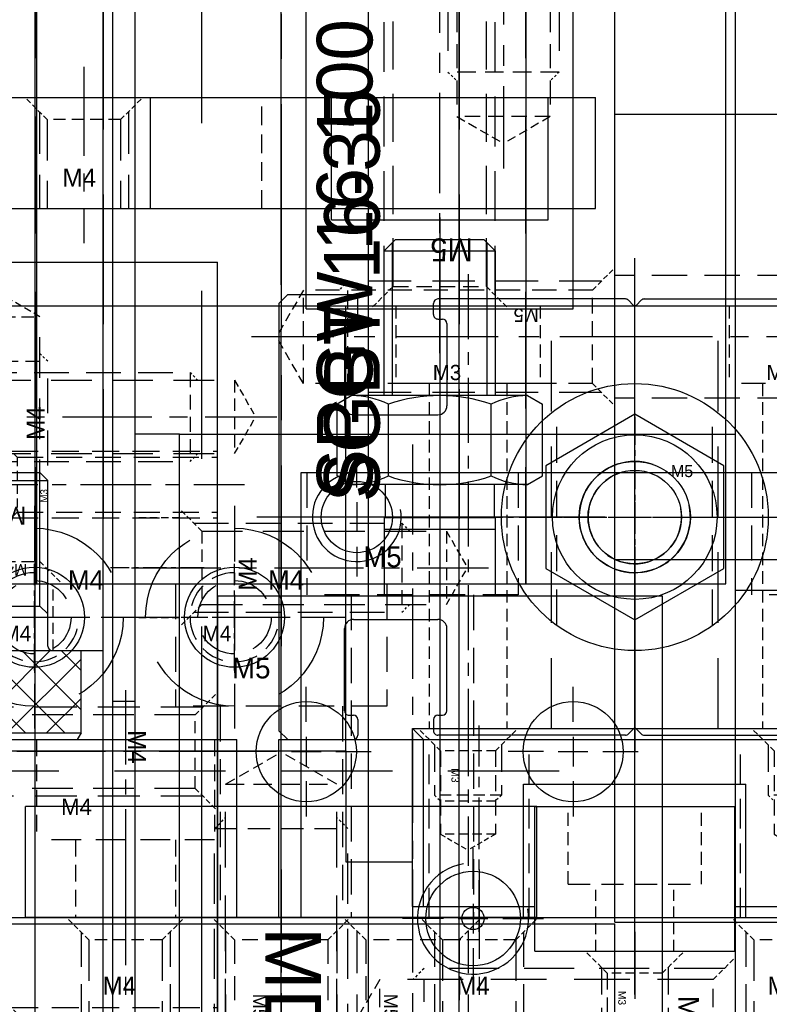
# Model space of a CAD drawing. Header units: millimetres. Extents: x -1657 to 8845, y -11980 to 3013.
# Tile 98 of 256: x 1651 to 1685, y -900 to -856. Entities that reach past the tile are written whole.
import ezdxf

# ---------------------------------------------------------------- set-up
doc = ezdxf.new("R2010")
doc.units = ezdxf.units.MM
doc.linetypes.add('CENTER', pattern=[2, 1.25, -0.25, 0.25, -0.25])
doc.linetypes.add('DASHED', pattern=[0.75, 0.5, -0.25])
for name, color, linetype in [('图层122', 210, 'Continuous'), ('图层14', 143, 'Continuous'), ('图层163', 153, 'Continuous'), ('图层164', 124, 'Continuous'), ('图层165', 31, 'Continuous'), ('图层171', 118, 'Continuous'), ('图层20', 232, 'Continuous'), ('图层24', 21, 'Continuous'), ('图层25', 81, 'Continuous'), ('图层38', 115, 'Continuous'), ('图层43', 223, 'Continuous'), ('图层44', 120, 'Continuous'), ('图层45', 74, 'Continuous'), ('图层46', 190, 'Continuous'), ('图层48', 244, 'Continuous'), ('图层51', 25, 'Continuous'), ('图层55', 131, 'Continuous'), ('图层59', 190, 'Continuous'), ('导柱', 252, 'Continuous'), ('方管', 252, 'Continuous'), ('端子流道', 183, 'Continuous'), ('错位', 252, 'Continuous'), ('错位线轨', 251, 'Continuous')]:
    doc.layers.add(name, color=color, linetype=linetype)

# ---------------------------------------------------------------- blocks, each defined once
blk = doc.blocks.new('6F')
at = {"color": 4, "linetype": 'DASHED', "ltscale": 0.471405}
for p, q in [((1, 2.5), (0, 3.5)), ((1, -2.5), (0, -3.5))]:
    blk.add_line(p, q, dxfattribs=at)
at = {"color": 4, "linetype": 'DASHED', "ltscale": 4.5}
for p, q in [((0.5, 3), (14, 3)), ((0.5, -3), (14, -3))]:
    blk.add_line(p, q, dxfattribs=at)
at = {"color": 4, "linetype": 'DASHED', "ltscale": 0.235702}
for p, q in [((14, 3), (14.5, 2.5)), ((14, -3), (14.5, -2.5))]:
    blk.add_line(p, q, dxfattribs=at)
at = {"color": 4, "linetype": 'DASHED', "ltscale": 2}
blk.add_line((14, 3), (14, -3), dxfattribs=at)
at = {"color": 4, "linetype": 'DASHED', "ltscale": 1.666667}
for p, q in [((1, 2.5), (1, -2.5)), ((16, 2.5), (16, -2.5))]:
    blk.add_line(p, q, dxfattribs=at)
at = {"color": 4, "linetype": 'DASHED', "ltscale": 5}
for p, q in [((1, 2.5), (16, 2.5)), ((1, -2.5), (16, -2.5))]:
    blk.add_line(p, q, dxfattribs=at)
at = {"color": 4, "linetype": 'DASHED', "ltscale": 0.96225}
for p in [(16, 2.5), (16, -2.5)]:
    blk.add_line(p, (17.443, 0), dxfattribs=at)
at = {"color": 1, "linetype": 'CENTER', "ltscale": 4.23765}
blk.add_line((-2.156, 0), (19.033, 0), dxfattribs=at)
blk.add_text('M6', height=0.9239, rotation=90).set_placement((2.565, -1.765))
blk = doc.blocks.new('10EA9')
at = {"layer": '导柱', "ltscale": 4}
for p, q in [((-5, 3.5), (0, 3.5)), ((-5, -19.5), (-5, 3.5)), ((0, -19.5), (0, 3.5)), ((-15, 0), (-5, 0)), ((0, 0), (93.5, 0)), ((-15, -16), (-5, -16)), ((0, -16), (93.5, -16)), ((-5, -19.5), (0, -19.5))]:
    blk.add_line(p, q, dxfattribs=at)
at = {"layer": '导柱', "color": 1, "linetype": 'CENTER', "ltscale": 25.52}
blk.add_line((-23.8, -8), (103.8, -8), dxfattribs=at)
at = {"layer": '导柱', "ltscale": 4}
blk.add_blockref('6F', (-15, -8), dxfattribs=at)
at = {"layer": '导柱', "ltscale": 4, "insert": (13.822, -9.602), "char_height": 2.5, "width": 32.92846, "attachment_point": 1}
blk.add_mtext('SPGW 16-100', dxfattribs=at)
blk = doc.blocks.new('10EE3')
at = {"layer": '导柱', "ltscale": 5.75}
for p, q in [((0, 0), (-3, 0)), ((-3, 0), (-3, -25)), ((0, 0), (0, -25)), ((-3, -1.5), (-35, -1.5)), ((-35, -1.5), (-35, -23.5)), ((-3, -23.5), (-35, -23.5)), ((0, -25), (-3, -25))]:
    blk.add_line(p, q, dxfattribs=at)
at = {"layer": '导柱', "color": 4, "linetype": 'DASHED', "ltscale": 11.666667}
for p, q in [((0, -4.5), (-35, -4.5)), ((0, -20.5), (-35, -20.5))]:
    blk.add_line(p, q, dxfattribs=at)
at = {"layer": '导柱', "color": 1, "linetype": 'CENTER', "ltscale": 8.12}
blk.add_line((2.8, -12.5), (-37.8, -12.5), dxfattribs=at)
at = {"layer": '导柱', "ltscale": 5.75, "insert": (-31.34, -14.431), "char_height": 2.5, "width": 25.99479, "attachment_point": 1}
blk.add_mtext('SGBT 16-35', dxfattribs=at)
blk = doc.blocks.new('4K1')
for p, q in [((-3.7, 3.5), (-4, 3.327)), ((-4, 3.327), (-4, -3.327)), ((-3.7, 3.5), (-3.7, -3.5)), ((-3.7, 3.5), (0, 3.5)), ((0, 3.5), (0, -3.5)), ((0.2, 2), (7.65, 2)), ((7.65, 2), (8, 1.65)), ((7.65, 2), (7.65, -2)), ((8, 1.65), (8, -1.65)), ((8, -1.65), (7.65, -2)), ((0.2, -2), (7.65, -2)), ((-3.7, -3.5), (-4, -3.327)), ((-3.7, -3.5), (0, -3.5))]:
    blk.add_line(p, q)
at = {"color": 0}
for p, q in [((-3.7, 0.771), (-0.971, 3.5)), ((-3.7, 2.539), (-2.739, 3.5)), ((0, -0.347), (-3.7, 3.353)), ((0, 1.421), (-2.079, 3.5)), ((0, 3.189), (-0.311, 3.5)), ((-3.7, -0.997), (0, 2.703)), ((0, -2.115), (-3.7, 1.585)), ((-3.7, -2.764), (0, 0.936)), ((-0.382, -3.5), (-3.7, -0.182)), ((-2.668, -3.5), (0, -0.832)), ((-2.15, -3.5), (-3.7, -1.95)), ((-0.9, -3.5), (0, -2.6))]:
    blk.add_line(p, q, dxfattribs=at)
at = {"color": 2, "linetype": 'Continuous'}
for p, q in [((2, 1.65), (1.65, 2)), ((2, 1.65), (2, -1.65)), ((2, 1.65), (8, 1.65)), ((2, -1.65), (1.65, -2)), ((2, -1.65), (8, -1.65))]:
    blk.add_line(p, q, dxfattribs=at)
at = {"color": 1, "linetype": 'CENTER'}
blk.add_line((-6.337, 0), (10.549, 0), dxfattribs=at)
for centre, start, end in [((0.2, 2.2), 180, 270), ((0.2, -2.2), 90, 180)]:
    blk.add_arc(centre, 0.2, start, end)
blk.add_text('M4', height=0.5374, rotation=90).set_placement((3.898, -1.086))
blk = doc.blocks.new('4F')
at = {"color": 4, "linetype": 'DASHED', "ltscale": 0.471405}
for p, q in [((1, 1.65), (0, 2.65)), ((1, -1.65), (0, -2.65))]:
    blk.add_line(p, q, dxfattribs=at)
at = {"color": 4, "linetype": 'DASHED', "ltscale": 3.116667}
for p, q in [((0.65, 2), (10, 2)), ((0.65, -2), (10, -2))]:
    blk.add_line(p, q, dxfattribs=at)
at = {"color": 4, "linetype": 'DASHED', "ltscale": 0.164992}
for p, q in [((10, 2), (10.35, 1.65)), ((10, -2), (10.35, -1.65))]:
    blk.add_line(p, q, dxfattribs=at)
at = {"color": 4, "linetype": 'DASHED', "ltscale": 1.333333}
blk.add_line((10, 2), (10, -2), dxfattribs=at)
at = {"color": 4, "linetype": 'DASHED', "ltscale": 1.1}
for p, q in [((1, 1.65), (1, -1.65)), ((12, 1.65), (12, -1.65))]:
    blk.add_line(p, q, dxfattribs=at)
at = {"color": 4, "linetype": 'DASHED', "ltscale": 3.666667}
for p, q in [((1, 1.65), (12, 1.65)), ((1, -1.65), (12, -1.65))]:
    blk.add_line(p, q, dxfattribs=at)
at = {"color": 4, "linetype": 'DASHED', "ltscale": 0.635085}
for p in [(12, 1.65), (12, -1.65)]:
    blk.add_line(p, (12.953, 0), dxfattribs=at)
at = {"color": 1, "linetype": 'CENTER', "ltscale": 3.210708}
blk.add_line((-2.156, 0), (13.898, 0), dxfattribs=at)
blk.add_text('M4', height=0.8081, rotation=90).set_placement((3.463, -1.03))
blk = doc.blocks.new('1127C')
at = {"layer": '图层25', "color": 1, "linetype": 'CENTER', "ltscale": 3.48}
blk.add_line((2.75, -10.7), (2.75, 6.7), dxfattribs=at)
at = {"layer": '图层25', "color": 4, "linetype": 'DASHED', "ltscale": 3.166667}
for p, q in [((-2, 5.5), (-2, 0)), ((7.5, 5.5), (7.5, 0)), ((7.5, 0), (-2, 0)), ((0, 0), (0, -9.5)), ((5.5, 0), (5.5, -9.5))]:
    blk.add_line(p, q, dxfattribs=at)
at = {"layer": '图层25', "ltscale": 3}
blk.add_text('M5', height=0.93, dxfattribs=at).set_placement((0.539, 1.25))
blk = doc.blocks.new('5F')
at = {"color": 4, "linetype": 'DASHED', "ltscale": 0.471405}
for p, q in [((1, 2.1), (0, 3.1)), ((1, -2.1), (0, -3.1))]:
    blk.add_line(p, q, dxfattribs=at)
at = {"color": 4, "linetype": 'DASHED', "ltscale": 3.8}
for p, q in [((0.6, 2.5), (12, 2.5)), ((0.6, -2.5), (12, -2.5))]:
    blk.add_line(p, q, dxfattribs=at)
at = {"color": 4, "linetype": 'DASHED', "ltscale": 0.188562}
for p, q in [((12, 2.5), (12.4, 2.1)), ((12, -2.5), (12.4, -2.1))]:
    blk.add_line(p, q, dxfattribs=at)
at = {"color": 4, "linetype": 'DASHED', "ltscale": 1.666667}
blk.add_line((12, 2.5), (12, -2.5), dxfattribs=at)
at = {"color": 4, "linetype": 'DASHED', "ltscale": 1.4}
for p, q in [((1, 2.1), (1, -2.1)), ((14, 2.1), (14, -2.1))]:
    blk.add_line(p, q, dxfattribs=at)
at = {"color": 4, "linetype": 'DASHED', "ltscale": 2.166667}
for p, q in [((1, 2.1), (14, 2.1)), ((1, -2.1), (14, -2.1))]:
    blk.add_line(p, q, dxfattribs=at)
at = {"color": 4, "linetype": 'DASHED', "ltscale": 0.80829}
for p in [(14, 2.1), (14, -2.1)]:
    blk.add_line(p, (15.212, 0), dxfattribs=at)
at = {"color": 1, "linetype": 'CENTER', "ltscale": 3.699214}
blk.add_line((-2.156, 0), (16.34, 0), dxfattribs=at)
blk.add_text('M5', height=0.6063).set_placement((3.422, -1.275))
blk = doc.blocks.new('12842')
at = {"layer": '图层38', "color": 1, "linetype": 'CENTER', "ltscale": 2.671598}
blk.add_line((0, 0), (0, -12.358), dxfattribs=at)
at = {"layer": '图层38', "color": 4, "linetype": 'DASHED', "ltscale": 1.5}
for p, q in [((-4, -2.215), (-4, -6.715)), ((4, -2.215), (4, -6.715)), ((-2.25, -6.715), (-2.25, -10.215)), ((2.25, -6.715), (2.25, -10.215))]:
    blk.add_line(p, q, dxfattribs=at)
at = {"layer": '图层38', "color": 4, "linetype": 'DASHED', "ltscale": 2.666667}
blk.add_line((4, -6.715), (-4, -6.715), dxfattribs=at)
at = {"layer": '图层38'}
blk.add_text('M4', height=0.743, dxfattribs=at).set_placement((-2.897, -5.607))
blk = doc.blocks.new('4E14F')
at = {"layer": '错位线轨', "color": 1, "linetype": 'CENTER', "ltscale": 2.408031}
blk.add_line((-1.237, 1.867), (-1.237, -5.173), dxfattribs=at)
at = {"layer": '错位线轨', "color": 4, "linetype": 'DASHED', "ltscale": 0.471405}
for p, q in [((-2.475, 0), (-3.475, 1)), ((0, 0), (1, 1))]:
    blk.add_line(p, q, dxfattribs=at)
at = {"layer": '错位线轨', "color": 4, "linetype": 'DASHED', "ltscale": 2.420833}
for p, q in [((-2.737, 0.262), (-2.737, -2)), ((0.262, 0.262), (0.262, -2))]:
    blk.add_line(p, q, dxfattribs=at)
at = {"layer": '错位线轨', "color": 4, "linetype": 'DASHED', "ltscale": 1.458333}
for p, q in [((-2.475, 0), (-2.475, -3.75)), ((0, 0), (0, -3.75))]:
    blk.add_line(p, q, dxfattribs=at)
at = {"layer": '错位线轨', "color": 4, "linetype": 'DASHED', "ltscale": 0.825}
for p, q in [((0, 0), (-2.475, 0)), ((0, -2.262), (-2.475, -2.262)), ((0, -3.75), (-2.475, -3.75))]:
    blk.add_line(p, q, dxfattribs=at)
at = {"layer": '错位线轨', "color": 4, "linetype": 'DASHED', "ltscale": 0.123744}
for p, q in [((-2.737, -2), (-2.475, -2.262)), ((0.262, -2), (0, -2.262))]:
    blk.add_line(p, q, dxfattribs=at)
at = {"layer": '错位线轨', "color": 4, "linetype": 'DASHED'}
blk.add_line((0.262, -2), (-2.737, -2), dxfattribs=at)
at = {"layer": '错位线轨', "color": 4, "linetype": 'DASHED', "ltscale": 0.476314}
for p in [(-2.475, -3.75), (0, -3.75)]:
    blk.add_line(p, (-1.237, -4.464), dxfattribs=at)
at = {"layer": '错位线轨', "linetype": 'DASHED'}
blk.add_text('M3', height=0.3465, rotation=270, dxfattribs=at).set_placement((-1.982, -0.789))
blk = doc.blocks.new('4E184')
at = {"layer": '错位线轨', "color": 1, "linetype": 'CENTER', "ltscale": 1.856}
blk.add_line((10, -8.64), (10, 0.64), dxfattribs=at)
at = {"layer": '错位线轨', "ltscale": 1.5}
for p, q in [((0, -8), (0, 0)), ((0, 0), (20, 0)), ((0, 0), (0.5, -0.5)), ((20, 0), (19.5, -0.5)), ((20, -8), (20, 0)), ((0.5, -8), (0.5, -0.5)), ((0.5, -0.5), (19.5, -0.5)), ((19.5, -8), (19.5, -0.5)), ((5.5, -8), (5.5, -3.5)), ((5.5, -3.5), (14.5, -3.5)), ((14.5, -8), (14.5, -3.5)), ((0, -8), (5.5, -8)), ((14.5, -8), (20, -8))]:
    blk.add_line(p, q, dxfattribs=at)
for p in [(3.7375, -1), (18.7375, -1)]:
    blk.add_blockref('4E14F', p, dxfattribs=at)
blk = doc.blocks.new('4E0AD')
at = {"layer": '错位线轨', "color": 1, "linetype": 'CENTER', "ltscale": 1.508}
blk.add_line((3, -3.52), (3, 4.02), dxfattribs=at)
at = {"layer": '错位线轨', "ltscale": 1.5}
for p, q in [((-1.5, -3), (-1.5, 3.5)), ((-1.5, 3.5), (7.5, 3.5)), ((7.5, -3), (7.5, 3.5)), ((-1.5, -3), (7.5, -3))]:
    blk.add_line(p, q, dxfattribs=at)
at = {"layer": '错位线轨', "color": 4, "linetype": 'DASHED', "ltscale": 1.166667}
for p, q in [((0, 0), (0, 3.5)), ((6, 0), (6, 3.5))]:
    blk.add_line(p, q, dxfattribs=at)
at = {"layer": '错位线轨', "color": 4, "linetype": 'DASHED', "ltscale": 2}
blk.add_line((0, 0), (6, 0), dxfattribs=at)
at = {"layer": '错位线轨', "color": 4, "linetype": 'DASHED'}
for p, q in [((1.25, -3), (1.25, 0)), ((4.75, -3), (4.75, 0))]:
    blk.add_line(p, q, dxfattribs=at)
blk = doc.blocks.new('3F')
at = {"color": 4, "linetype": 'DASHED', "ltscale": 0.471405}
for p, q in [((1, 1.237), (0, 2.237)), ((1, -1.237), (0, -2.237))]:
    blk.add_line(p, q, dxfattribs=at)
at = {"color": 4, "linetype": 'DASHED', "ltscale": 2.420833}
for p, q in [((0.738, 1.5), (8, 1.5)), ((0.738, -1.5), (8, -1.5))]:
    blk.add_line(p, q, dxfattribs=at)
at = {"color": 4, "linetype": 'DASHED', "ltscale": 0.123744}
for p, q in [((8, 1.5), (8.262, 1.237)), ((8, -1.5), (8.262, -1.237))]:
    blk.add_line(p, q, dxfattribs=at)
at = {"color": 4, "linetype": 'DASHED'}
blk.add_line((8, 1.5), (8, -1.5), dxfattribs=at)
at = {"color": 4, "linetype": 'DASHED', "ltscale": 1.458333}
for p, q in [((1, 1.237), (9.75, 1.237)), ((1, -1.237), (9.75, -1.237))]:
    blk.add_line(p, q, dxfattribs=at)
at = {"color": 4, "linetype": 'DASHED', "ltscale": 0.825}
for p, q in [((1, 1.237), (1, -1.237)), ((8.262, 1.237), (8.262, -1.237)), ((9.75, 1.237), (9.75, -1.237))]:
    blk.add_line(p, q, dxfattribs=at)
at = {"color": 4, "linetype": 'DASHED', "ltscale": 0.476314}
for p in [(9.75, 1.237), (9.75, -1.237)]:
    blk.add_line(p, (10.464, 0), dxfattribs=at)
at = {"color": 1, "linetype": 'CENTER', "ltscale": 2.408031}
blk.add_line((-0.867, 0), (11.173, 0), dxfattribs=at)
at = {"linetype": 'DASHED'}
blk.add_text('M3', height=0.3465, dxfattribs=at).set_placement((1.789, -0.745))
blk = doc.blocks.new('13029')
at = {"layer": '图层43', "color": 1, "linetype": 'CENTER', "ltscale": 2.329099}
blk.add_line((-3.25, 4.911), (-3.25, -17.116), dxfattribs=at)
at = {"layer": '图层43', "color": 4, "linetype": 'DASHED', "ltscale": 1.166667}
for p, q in [((-6.5, 3.5), (-6.5, 0)), ((0, 3.5), (0, 0))]:
    blk.add_line(p, q, dxfattribs=at)
at = {"layer": '图层43', "color": 4, "linetype": 'DASHED', "ltscale": 2.166667}
blk.add_line((0, 0), (-6.5, 0), dxfattribs=at)
at = {"layer": '图层43', "color": 4, "linetype": 'DASHED', "ltscale": 1.125}
for p, q in [((-5, 0), (-5, -15.5)), ((-1.5, 0), (-1.5, -15.5))]:
    blk.add_line(p, q, dxfattribs=at)
at = {"layer": '图层43', "linetype": 'DASHED', "ltscale": 3}
blk.add_text('M3', height=0.6863, dxfattribs=at).set_placement((-4.832, 0.154))
blk = doc.blocks.new('4P')
at = {"color": 1, "linetype": 'CENTER', "ltscale": 2}
for p, q in [((0, 5), (0, -5)), ((-5, 0), (5, 0))]:
    blk.add_line(p, q, dxfattribs=at)
at = {"color": 4, "linetype": 'DASHED', "ltscale": 8.373333}
blk.add_circle((0, 0), 4, dxfattribs=at)
blk.add_circle((0, 0), 2.25)
blk.add_text('M4', height=0.6969).set_placement((-1.438, -1.078))
blk = doc.blocks.new('5C')
at = {"color": 1, "linetype": 'CENTER'}
for p, q in [((0, 4.5), (0, -4.5)), ((-4.5, 0), (4.5, 0))]:
    blk.add_line(p, q, dxfattribs=at)
blk.add_circle((0, 0), 2.1)
at = {"color": 2, "linetype": 'Continuous'}
blk.add_arc((0, 0), 2.5, 70.7735, 12.493, dxfattribs=at)
blk.add_text('M5', height=0.54).set_placement((1.623, 1.797))
blk = doc.blocks.new('D683')
at = {"layer": '错位'}
for p, q in [((-9.1, -11.117), (-9.1, 4.55)), ((-19.1, 3.15), (-18.7, 3.55)), ((-18.7, 3.55), (0.5, 3.55)), ((0.5, 3.55), (0.9, 3.15)), ((-19.1, 3.15), (-19.1, 0.2)), ((0.9, 3.15), (0.9, 0.2)), ((-17.8, 0.6), (-14.1, 0.6)), ((-0.4, 0.6), (-4.1, 0.6)), ((-18.2, 0), (-18.9, 0)), ((-18, 0.4), (-18, 0.2)), ((-13.7, 0.2), (-13.7, -3.6)), ((-10.433, 0.05), (-11.767, 0.05)), ((-9.767, 0.05), (-8.433, 0.05)), ((-7.767, 0.05), (-6.433, 0.05)), ((-4.5, 0.2), (-4.5, -3.6)), ((-0.2, 0.4), (-0.2, 0.2)), ((0, 0), (0.7, 0)), ((-18.2, -3.4), (-18.7, -3.4)), ((0, -3.4), (0.5, -3.4)), ((-18.9, -12.026), (-18.9, -3.6)), ((-18, -3.6), (-18, -3.8)), ((-0.2, -3.6), (-0.2, -3.8)), ((0.7, -12.026), (0.7, -3.6)), ((-17.8, -4), (-14.1, -4)), ((-0.4, -4), (-4.1, -4)), ((-9.1, -13.117), (-9.1, -11.783)), ((-18.629, -12.379), (-18.841, -12.167)), ((0.429, -12.379), (0.641, -12.167)), ((-10.433, -12.45), (-19.6, -12.45)), ((-18.629, -12.521), (-18.841, -12.733)), ((-9.767, -12.45), (-8.433, -12.45)), ((-7.767, -12.45), (1.4, -12.45)), ((0.429, -12.521), (0.641, -12.733)), ((-18.9, -12.874), (-18.9, -21.3)), ((0.7, -12.874), (0.7, -21.3)), ((-9.1, -13.783), (-9.1, -29.45)), ((-18, -21.3), (-18, -21.1)), ((-17.8, -20.9), (-14.1, -20.9)), ((-0.4, -20.9), (-4.1, -20.9)), ((-0.2, -21.3), (-0.2, -21.1)), ((-18.2, -21.5), (-18.7, -21.5)), ((-13.7, -25.1), (-13.7, -21.3)), ((-4.5, -25.1), (-4.5, -21.3)), ((0, -21.5), (0.5, -21.5)), ((-19.1, -28.05), (-19.1, -25.1)), ((-18.2, -24.9), (-18.9, -24.9)), ((-18, -25.3), (-18, -25.1)), ((-10.433, -24.95), (-11.767, -24.95)), ((-9.767, -24.95), (-8.433, -24.95)), ((-7.767, -24.95), (-6.433, -24.95)), ((-0.2, -25.3), (-0.2, -25.1)), ((0, -24.9), (0.7, -24.9)), ((0.9, -28.05), (0.9, -25.1)), ((-17.8, -25.5), (-14.1, -25.5)), ((-0.4, -25.5), (-4.1, -25.5)), ((-18.7, -28.45), (-19.1, -28.05)), ((0.9, -28.05), (0.5, -28.45)), ((-18.7, -28.45), (0.5, -28.45))]:
    blk.add_line(p, q, dxfattribs=at)
blk.add_lwpolyline([(-11.409, -16.45), (-6.791, -16.45), (-4.481, -12.45), (-6.791, -8.45), (-11.409, -8.45), (-13.719, -12.45)], close=True, dxfattribs=at)
for centre, radius in [((-9.1, 0.05), 1.6), ((-9.1, -12.45), 3.7), ((-9.1, -12.45), 2.5), ((-9.1, -24.95), 1.6)]:
    blk.add_circle(centre, radius, dxfattribs=at)
for centre, radius, start, end in [((-9.1, 0.05), 2, 190, 100), ((-17.8, 0.4), 0.2, 90, 180), ((-14.1, 0.2), 0.4, 0, 90), ((-4.1, 0.2), 0.4, 90, 180), ((-0.4, 0.4), 0.2, 0, 90), ((-18.9, 0.2), 0.2, 180, 270), ((-18.2, 0.2), 0.2, 270, 0), ((0, 0.2), 0.2, 180, 270), ((0.7, 0.2), 0.2, 270, 0), ((-18.7, -3.6), 0.2, 90, 180), ((-18.2, -3.6), 0.2, 0, 90), ((0, -3.6), 0.2, 90, 180), ((0.5, -3.6), 0.2, 0, 90), ((-17.8, -3.8), 0.2, 180, 270), ((-14.1, -3.6), 0.4, 270, 0), ((-4.1, -3.6), 0.4, 180, 270), ((-0.4, -3.8), 0.2, 270, 0), ((-9.1, -12.45), 2.1, 190, 100), ((-18.7, -12.026), 0.2, 180, 225), ((-18.7, -12.45), 0.1, 315, 45), ((0.5, -12.45), 0.1, 135, 225), ((0.5, -12.026), 0.2, 315, 0), ((-18.7, -12.874), 0.2, 135, 180), ((0.5, -12.874), 0.2, 0, 45), ((-17.8, -21.1), 0.2, 90, 180), ((-14.1, -21.3), 0.4, 0, 90), ((-4.1, -21.3), 0.4, 90, 180), ((-0.4, -21.1), 0.2, 0, 90), ((-18.7, -21.3), 0.2, 180, 270), ((-18.2, -21.3), 0.2, 270, 0), ((0, -21.3), 0.2, 180, 270), ((0.5, -21.3), 0.2, 270, 0), ((-9.1, -24.95), 2, 190, 100), ((-18.9, -25.1), 0.2, 90, 180), ((-18.2, -25.1), 0.2, 0, 90), ((-14.1, -25.1), 0.4, 270, 0), ((-4.1, -25.1), 0.4, 180, 270), ((0, -25.1), 0.2, 90, 180), ((0.7, -25.1), 0.2, 0, 90), ((-17.8, -25.3), 0.2, 180, 270), ((-0.4, -25.3), 0.2, 270, 0)]:
    blk.add_arc(centre, radius, start, end, dxfattribs=at)
blk = doc.blocks.new('4E')
at = {"color": 1, "linetype": 'CENTER', "ltscale": 0.96}
for p, q in [((0, -2.4), (0, 2.4)), ((-2.4, 0), (2.4, 0))]:
    blk.add_line(p, q, dxfattribs=at)
at = {"color": 4, "linetype": 'DASHED', "ltscale": 3.454}
blk.add_circle((0, 0), 1.65, dxfattribs=at)
at = {"color": 4, "linetype": 'DASHED', "ltscale": 2.093333}
blk.add_arc((0, 0), 2, 90, 0, dxfattribs=at)
at = {"ltscale": 0.5}
blk.add_text('M4', height=0.8733, dxfattribs=at).set_placement((1.508, 1.238))
blk = doc.blocks.new('132B9')
at = {"layer": '图层48', "color": 1, "linetype": 'CENTER', "ltscale": 3.238837}
blk.add_line((2.75, 6.762), (2.75, -16.107), dxfattribs=at)
at = {"layer": '图层48', "color": 4, "linetype": 'DASHED', "ltscale": 3.166667}
for p, q in [((-2, 5.5), (-2, 0)), ((7.5, 5.5), (7.5, 0)), ((7.5, 0), (-2, 0)), ((0, 0), (0, -14.5)), ((5.5, 0), (5.5, -14.5))]:
    blk.add_line(p, q, dxfattribs=at)
at = {"layer": '图层48', "ltscale": 3}
blk.add_text('M5', height=0.93, dxfattribs=at).set_placement((0.539, 1.25))
blk = doc.blocks.new('132C1')
at = {"layer": '图层48', "color": 1, "linetype": 'CENTER', "ltscale": 3.238837}
blk.add_line((2.75, 6.762), (2.75, -16.107), dxfattribs=at)
at = {"layer": '图层48', "color": 4, "linetype": 'DASHED', "ltscale": 3.166667}
for p, q in [((-2, 5.5), (-2, 0)), ((7.5, 5.5), (7.5, 0)), ((7.5, 0), (-2, 0)), ((0, 0), (0, -14.5)), ((5.5, 0), (5.5, -14.5))]:
    blk.add_line(p, q, dxfattribs=at)
at = {"layer": '图层48', "ltscale": 3}
blk.add_text('M5', height=0.93, dxfattribs=at).set_placement((0.539, 1.25))
blk = doc.blocks.new('14B11')
at = {"layer": '图层59', "color": 4, "linetype": 'DASHED', "ltscale": 3.166667}
for p, q in [((5.5, 2), (0, 2)), ((0, -7.5), (0, 2)), ((0, 0), (-36.5, 0)), ((0, -5.5), (-36.5, -5.5)), ((5.5, -7.5), (0, -7.5))]:
    blk.add_line(p, q, dxfattribs=at)
at = {"layer": '图层59', "color": 1, "linetype": 'CENTER', "ltscale": 3.238837}
blk.add_line((6.762, -2.75), (-38.107, -2.75), dxfattribs=at)
at = {"layer": '图层59', "ltscale": 3}
blk.add_text('M5', height=0.93, rotation=270, dxfattribs=at).set_placement((1.25, -0.539))
blk = doc.blocks.new('1FDE9')
at = {"layer": '图层122', "color": 1, "linetype": 'CENTER', "ltscale": 30.16}
blk.add_line((7.5, -10.4), (7.5, 150.4), dxfattribs=at)
at = {"layer": '图层122', "ltscale": 3.75}
for p, q in [((0, 0), (0, 140)), ((15, 0), (15, 140))]:
    blk.add_line(p, q, dxfattribs=at)
blk = doc.blocks.new('23AEF')
at = {"layer": '图层163', "color": 4, "linetype": 'DASHED', "ltscale": 0.471405}
for p, q in [((2.258, 1.237), (1.258, 2.237)), ((2.258, -1.237), (1.258, -2.237))]:
    blk.add_line(p, q, dxfattribs=at)
at = {"layer": '图层163', "color": 4, "linetype": 'DASHED', "ltscale": 2.420833}
for p, q in [((1.996, 1.5), (11.258, 1.5)), ((1.996, -1.5), (11.258, -1.5))]:
    blk.add_line(p, q, dxfattribs=at)
at = {"layer": '图层163', "color": 4, "linetype": 'DASHED', "ltscale": 2.333333}
for p, q in [((2.258, 1.237), (11.258, 1.237)), ((2.258, -1.237), (11.258, -1.237))]:
    blk.add_line(p, q, dxfattribs=at)
at = {"layer": '图层163', "color": 4, "linetype": 'DASHED', "ltscale": 0.825}
blk.add_line((2.258, 1.237), (2.258, -1.237), dxfattribs=at)
at = {"layer": '图层163', "color": 1, "linetype": 'CENTER', "ltscale": 2.55}
blk.add_line((0, 0), (12.479, 0), dxfattribs=at)
at = {"layer": '图层163'}
blk.add_text('M3', height=0.3257, rotation=90, dxfattribs=at).set_placement((3.625, -0.81))
blk = doc.blocks.new('23AF9')
at = {"layer": '图层163', "color": 4, "linetype": 'DASHED', "ltscale": 0.471405}
for p, q in [((2.258, 1.237), (1.258, 2.237)), ((2.258, -1.237), (1.258, -2.237))]:
    blk.add_line(p, q, dxfattribs=at)
at = {"layer": '图层163', "color": 4, "linetype": 'DASHED', "ltscale": 2.420833}
for p, q in [((1.996, 1.5), (11.258, 1.5)), ((1.996, -1.5), (11.258, -1.5))]:
    blk.add_line(p, q, dxfattribs=at)
at = {"layer": '图层163', "color": 4, "linetype": 'DASHED', "ltscale": 2.333333}
for p, q in [((2.258, 1.237), (11.258, 1.237)), ((2.258, -1.237), (11.258, -1.237))]:
    blk.add_line(p, q, dxfattribs=at)
at = {"layer": '图层163', "color": 4, "linetype": 'DASHED', "ltscale": 0.825}
blk.add_line((2.258, 1.237), (2.258, -1.237), dxfattribs=at)
at = {"layer": '图层163', "color": 1, "linetype": 'CENTER', "ltscale": 2.55}
blk.add_line((0, 0), (12.479, 0), dxfattribs=at)
at = {"layer": '图层163'}
blk.add_text('M3', height=0.3257, rotation=90, dxfattribs=at).set_placement((3.625, -0.81))
blk = doc.blocks.new('23C31')
at = {"layer": '错位'}
for p, q in [((17, 10), (67, 10)), ((17, -10), (17, 10)), ((24, 7.333), (24, 8.917)), ((24, 5.333), (24, 6.667)), ((22.667, 6), (21.083, 6)), ((23.333, 6), (24.667, 6)), ((25.333, 6), (26.917, 6)), ((8, 3.95), (8.386, 4.619)), ((11.614, 4.619), (8.386, 4.619)), ((12, 3.95), (11.614, 4.619)), ((24, 4.667), (24, 3.083)), ((31.5, 2.833), (31.5, 4.667)), ((8, 3.95), (8, -3.95)), ((12, 3.95), (12, -3.95)), ((1.5, 2.5), (1, 2)), ((1.5, -2.5), (1.5, 2.5)), ((1.5, 2.5), (8, 2.5)), ((11.614, 2.309), (8.386, 2.309)), ((12, 2.5), (12, -2.5)), ((12, 2.5), (12, 2.5)), ((12, 2.45), (13.5, 2.45)), ((13.5, 2.5), (13.5, -2.5)), ((13.5, 2.5), (17, 2.5)), ((14, -2.5), (14, 2.5)), ((1, 2), (1, -2)), ((1.125, 2.125), (8, 2.125)), ((12, 2.125), (12, 2.125)), ((31.5, 0.833), (31.5, 2.167)), ((30.167, 1.5), (28.333, 1.5)), ((30.833, 1.5), (32.167, 1.5)), ((32.833, 1.5), (34.667, 1.5)), ((0, 0), (67.819, 0)), ((31.5, 0.167), (31.5, -1.667)), ((1, -2), (1.5, -2.5)), ((8, -2.125), (1.125, -2.125)), ((12, -2.125), (12, -2.125)), ((8, -2.5), (1.5, -2.5)), ((11.614, -2.309), (8.386, -2.309)), ((12, -2.45), (13.5, -2.45)), ((12, -2.5), (12, -2.5)), ((13.5, -2.5), (17, -2.5)), ((24, -4.667), (24, -3.083)), ((8, -3.95), (8.386, -4.619)), ((12, -3.95), (11.614, -4.619)), ((11.614, -4.619), (8.386, -4.619)), ((24, -6.667), (24, -5.333)), ((22.667, -6), (21.083, -6)), ((23.333, -6), (24.667, -6)), ((25.333, -6), (26.917, -6)), ((24, -7.333), (24, -8.917)), ((17, -10), (67, -10))]:
    blk.add_line(p, q, dxfattribs=at)
for centre, radius in [((24, 6), 2.25), ((31.5, 1.5), 2.125), ((31.5, 1.5), 0.5), ((24, -6), 2.25)]:
    blk.add_circle(centre, radius, dxfattribs=at)
for centre, radius, start, end in [((31.5, 1.5), 2.5, 190, 100), ((11.951, 4.014), 3.951, 180.93, 205.5583), ((8.049, 4.014), 3.951, 334.4417, 359.07), ((15.099, 0), 7.099, 161.0158, 198.9842), ((4.901, 0), 7.099, 341.0158, 18.9842), ((11.951, -4.014), 3.951, 154.4417, 179.07), ((8.049, -4.014), 3.951, 0.93, 25.5583)]:
    blk.add_arc(centre, radius, start, end, dxfattribs=at)
blk.add_text('MD-16X10-S', height=2.5, dxfattribs=at).set_placement((31.897, -7.843))
blk = doc.blocks.new('23D62')
at = {"layer": '图层164', "color": 1, "linetype": 'CENTER', "ltscale": 3.2}
blk.add_line((-1.65, 2.376), (-1.65, -5.549), dxfattribs=at)
at = {"layer": '图层164', "color": 4, "linetype": 'DASHED', "ltscale": 0.471405}
for p, q in [((-3.3, 0), (-4.3, 1)), ((0, 0), (1, 1))]:
    blk.add_line(p, q, dxfattribs=at)
at = {"layer": '图层164', "color": 4, "linetype": 'DASHED', "ltscale": 3.783333}
for p, q in [((-3.65, 0.35), (-3.65, -4)), ((0.35, 0.35), (0.35, -4))]:
    blk.add_line(p, q, dxfattribs=at)
at = {"layer": '图层164', "color": 4, "linetype": 'DASHED', "ltscale": 1.1}
blk.add_line((0, 0), (-3.3, 0), dxfattribs=at)
at = {"layer": '图层164', "color": 4, "linetype": 'DASHED', "ltscale": 3.666667}
for p, q in [((-3.3, 0), (-3.3, -4)), ((0, 0), (0, -4))]:
    blk.add_line(p, q, dxfattribs=at)
at = {"layer": '图层164'}
blk.add_text('M4', height=0.8143, dxfattribs=at).set_placement((-2.614, -3.017))
blk = doc.blocks.new('23D8A')
at = {"layer": '图层165', "color": 1, "linetype": 'CENTER', "ltscale": 3.6}
blk.add_line((2.1, -3), (2.1, 14.076), dxfattribs=at)
at = {"layer": '图层165', "color": 4, "linetype": 'DASHED', "ltscale": 4.466667}
for p, q in [((-0.4, -0.4), (-0.4, 12.5)), ((4.6, -0.4), (4.6, 12.5))]:
    blk.add_line(p, q, dxfattribs=at)
at = {"layer": '图层165', "color": 4, "linetype": 'DASHED', "ltscale": 4.333333}
for p, q in [((0, 0), (0, 12.5)), ((4.2, 0), (4.2, 12.5))]:
    blk.add_line(p, q, dxfattribs=at)
at = {"layer": '图层165', "color": 4, "linetype": 'DASHED', "ltscale": 0.471405}
for p, q in [((0, 0), (-1, -1)), ((4.2, 0), (5.2, -1))]:
    blk.add_line(p, q, dxfattribs=at)
at = {"layer": '图层165', "color": 4, "linetype": 'DASHED', "ltscale": 1.4}
blk.add_line((0, 0), (4.2, 0), dxfattribs=at)
at = {"layer": '图层165'}
blk.add_text('M5', height=1.0315, rotation=180, dxfattribs=at).set_placement((3.593, 2.161))
blk = doc.blocks.new('23DDA')
at = {"layer": '图层163', "color": 4, "linetype": 'DASHED', "ltscale": 0.471405}
for p, q in [((0, 3.3), (1, 4.3)), ((0, 0), (1, -1))]:
    blk.add_line(p, q, dxfattribs=at)
at = {"layer": '图层163', "color": 4, "linetype": 'DASHED', "ltscale": 3.783333}
for p, q in [((0.35, 3.65), (-11, 3.65)), ((0.35, -0.35), (-11, -0.35))]:
    blk.add_line(p, q, dxfattribs=at)
at = {"layer": '图层163', "color": 4, "linetype": 'DASHED', "ltscale": 3.666667}
for p, q in [((0, 3.3), (-11, 3.3)), ((0, 0), (-11, 0))]:
    blk.add_line(p, q, dxfattribs=at)
at = {"layer": '图层163', "color": 4, "linetype": 'DASHED', "ltscale": 1.1}
blk.add_line((0, 0), (0, 3.3), dxfattribs=at)
at = {"layer": '图层163', "color": 1, "linetype": 'CENTER', "ltscale": 3.2}
blk.add_line((2.376, 1.65), (-12.549, 1.65), dxfattribs=at)
at = {"layer": '图层163'}
blk.add_text('M4', height=0.8143, rotation=270, dxfattribs=at).set_placement((-3.017, 2.614))
blk = doc.blocks.new('28958')
at = {"layer": '端子流道', "ltscale": 5}
for p, q in [((48, 0), (48, 185)), ((49, -13), (49, 159)), ((51, -13), (51, 41)), ((48, 29), (49, 29))]:
    blk.add_line(p, q, dxfattribs=at)
at = {"layer": '端子流道', "ltscale": 1.125}
blk.add_line((51, 41), (49, 41), dxfattribs=at)
at = {"layer": '端子流道', "color": 4, "linetype": 'DASHED', "ltscale": 0.666667}
for p, q in [((51, 37.25), (49, 37.25)), ((51, 32.75), (49, 32.75))]:
    blk.add_line(p, q, dxfattribs=at)
at = {"layer": '端子流道', "color": 1, "linetype": 'CENTER', "ltscale": 0.840137}
blk.add_line((52.1, 35), (47.9, 35), dxfattribs=at)

msp = doc.modelspace()

# ---------------------------------------------------------------- linework, layer by layer
at = {"layer": '图层14', "color": 1, "linetype": 'CENTER', "ltscale": 5.8}
msp.add_line((1662.6321, -923.3822), (1662.6321, -894.3822), dxfattribs=at)
at = {"layer": '图层14', "color": 1, "linetype": 'CENTER', "ltscale": 0.468269}
msp.add_line((1678.5321, -898.3028), (1678.5321, -895.9615), dxfattribs=at)
at = {"layer": '图层14', "ltscale": 0.625}
msp.add_line((1642.6321, -896.3822), (1697.6321, -896.3822), dxfattribs=at)
at = {"layer": '图层14', "color": 4, "linetype": 'DASHED', "ltscale": 4}
for p, q in [((1654.6321, -908.3822), (1654.6321, -896.3822)), ((1670.6321, -908.3822), (1670.6321, -896.3822))]:
    msp.add_line(p, q, dxfattribs=at)
at = {"layer": '图层14', "color": 4, "linetype": 'DASHED', "ltscale": 0.5}
for p, q in [((1674.0321, -897.8822), (1674.0321, -896.3822)), ((1683.0321, -897.8822), (1683.0321, -896.3822))]:
    msp.add_line(p, q, dxfattribs=at)
at = {"layer": '图层14', "color": 4, "linetype": 'DASHED', "ltscale": 3}
msp.add_line((1674.0321, -897.8822), (1683.0321, -897.8822), dxfattribs=at)
at = {"layer": '图层163', "ltscale": 1.5}
for p in [(1647.7605, -866.9222), (1659.7605, -986.9222)]:
    msp.add_line(p, (1659.7605, -866.9222), dxfattribs=at)
at = {"layer": '图层164', "ltscale": 1.5}
for p, q in [((1621.7605, -859.5222), (1676.7605, -859.5222)), ((1656.7605, -864.5222), (1656.7605, -859.5222)), ((1676.7605, -864.5222), (1676.7605, -859.5222)), ((1621.7605, -864.5222), (1676.7605, -864.5222))]:
    msp.add_line(p, q, dxfattribs=at)
at = {"layer": '图层164', "color": 4, "linetype": 'DASHED', "ltscale": 1.666667}
msp.add_line((1661.7605, -864.5222), (1661.7605, -859.5222), dxfattribs=at)
at = {"layer": '图层165', "ltscale": 1.375}
for p, q in [((1663.7605, -869.0222), (1663.7605, -855.5222)), ((1675.7605, -869.0222), (1675.7605, -855.5222)), ((1664.8871, -859.5222), (1674.6339, -859.5222)), ((1664.8871, -865.0222), (1674.6339, -865.0222)), ((1663.7605, -869.0222), (1675.7605, -869.0222))]:
    msp.add_line(p, q, dxfattribs=at)
at = {"layer": '图层165', "ltscale": 3}
for p, q in [((1664.8871, -865.0222), (1664.8871, -859.5222)), ((1674.6339, -865.0222), (1674.6339, -859.5222))]:
    msp.add_line(p, q, dxfattribs=at)
at = {"layer": '图层171', "ltscale": 1.125}
for p, q in [((1658.0605, -874.6622), (1683.0605, -874.6622)), ((1658.0605, -928.6622), (1658.0605, -874.6622)), ((1683.0605, -928.6622), (1683.0605, -874.6622))]:
    msp.add_line(p, q, dxfattribs=at)
at = {"layer": '图层20', "color": 1, "linetype": 'CENTER', "ltscale": 8.12}
msp.add_line((1662.6321, -884.1822), (1662.6321, -843.5822), dxfattribs=at)
at = {"layer": '图层20', "ltscale": 6.25}
for p, q in [((1682.6321, -881.3822), (1682.6321, -846.3822)), ((1617.6321, -881.3822), (1682.6321, -881.3822))]:
    msp.add_line(p, q, dxfattribs=at)
at = {"layer": '图层20', "color": 4, "linetype": 'DASHED', "ltscale": 10.5}
for p, q in [((1651.6321, -881.3822), (1651.6321, -849.8822)), ((1673.6321, -881.3822), (1673.6321, -849.8822))]:
    msp.add_line(p, q, dxfattribs=at)
at = {"layer": '图层24', "ltscale": 1.125}
for p, q in [((1642.6321, -881.3822), (1654.6321, -881.3822)), ((1654.6321, -884.3822), (1654.6321, -881.3822)), ((1642.6321, -884.3822), (1654.6321, -884.3822))]:
    msp.add_line(p, q, dxfattribs=at)
at = {"layer": '图层24', "color": 4, "linetype": 'DASHED'}
msp.add_line((1652.3821, -884.3822), (1652.3821, -881.3822), dxfattribs=at)
at = {"layer": '图层25', "ltscale": 1.5}
for p, q in [((1654.6321, -881.3822), (1670.6321, -881.3822)), ((1654.6321, -896.3822), (1654.6321, -881.3822)), ((1670.6321, -896.3822), (1670.6321, -881.3822)), ((1654.6321, -896.3822), (1670.6321, -896.3822))]:
    msp.add_line(p, q, dxfattribs=at)
at = {"layer": '图层38'}
for p, q in [((1634.6321, -888.3822), (1660.6321, -888.3822)), ((1660.6321, -896.3822), (1660.6321, -888.3822)), ((1634.6321, -896.3822), (1660.6321, -896.3822))]:
    msp.add_line(p, q, dxfattribs=at)
at = {"layer": '图层43', "color": 1, "linetype": 'CENTER', "ltscale": 6.180467}
msp.add_line((1678.5321, -895.2846), (1678.5321, -866.751), dxfattribs=at)
at = {"layer": '图层43', "ltscale": 0.875}
for p, q in [((1646.5321, -868.8822), (1691.5321, -868.8822)), ((1668.5321, -893.8822), (1668.5321, -887.8822)), ((1668.5321, -887.8822), (1688.5321, -887.8822)), ((1646.5321, -888.8822), (1665.5321, -888.8822)), ((1665.5321, -893.8822), (1668.5321, -893.8822))]:
    msp.add_line(p, q, dxfattribs=at)
at = {"layer": '图层43', "color": 4, "linetype": 'DASHED', "ltscale": 6.666667}
msp.add_line((1665.5321, -888.8822), (1665.5321, -868.8822), dxfattribs=at)
at = {"layer": '图层43', "color": 4, "linetype": 'DASHED', "ltscale": 6.333333}
for p, q in [((1669.7821, -887.8822), (1669.7821, -868.8822)), ((1674.7821, -887.8822), (1674.7821, -868.8822)), ((1682.2821, -887.8822), (1682.2821, -868.8822))]:
    msp.add_line(p, q, dxfattribs=at)
at = {"layer": '图层43', "ltscale": 2.25}
msp.add_line((1665.5321, -888.8822), (1665.5321, -893.8822), dxfattribs=at)
at = {"layer": '图层44', "ltscale": 2.25}
for p, q in [((1636.5321, -868.8822), (1665.5321, -868.8822)), ((1665.5321, -888.8822), (1665.5321, -868.8822)), ((1646.5321, -888.8822), (1665.5321, -888.8822))]:
    msp.add_line(p, q, dxfattribs=at)
at = {"layer": '图层45', "color": 1, "linetype": 'CENTER'}
for p, q in [((1678.5321, -885.5822), (1678.5321, -871.1822)), ((1671.3321, -878.3822), (1685.7321, -878.3822))]:
    msp.add_line(p, q, dxfattribs=at)
at = {"layer": '图层45', "color": 4, "linetype": 'DASHED', "ltscale": 3.248931}
for p, q in [((1675.0321, -883.2556), (1675.0321, -873.5088)), ((1682.0321, -883.2556), (1682.0321, -873.5088))]:
    msp.add_line(p, q, dxfattribs=at)
at = {"layer": '图层45', "ltscale": 1.25}
msp.add_circle((1678.5321, -878.3822), 6, dxfattribs=at)
at = {"layer": '图层46', "color": 1, "linetype": 'CENTER', "ltscale": 2.497434}
msp.add_line((1678.5321, -898.6258), (1678.5321, -886.1386), dxfattribs=at)
at = {"layer": '图层46', "color": 1, "linetype": 'CENTER', "ltscale": 1.856}
msp.add_line((1671.5321, -897.0222), (1671.5321, -887.7422), dxfattribs=at)
at = {"layer": '图层46', "ltscale": 1.125}
for p, q in [((1662.5321, -888.3822), (1694.5321, -888.3822)), ((1662.5321, -896.3822), (1662.5321, -888.3822)), ((1662.5321, -896.3822), (1694.5321, -896.3822))]:
    msp.add_line(p, q, dxfattribs=at)
at = {"layer": '图层46', "color": 4, "linetype": 'DASHED', "ltscale": 2.666667}
for p, q in [((1669.2821, -896.3822), (1669.2821, -888.3822)), ((1673.7821, -896.3822), (1673.7821, -888.3822)), ((1683.2821, -896.3822), (1683.2821, -888.3822))]:
    msp.add_line(p, q, dxfattribs=at)
at = {"layer": '图层48', "color": 1, "linetype": 'CENTER', "ltscale": 5.3824}
msp.add_line((1678.5321, -899.8382), (1678.5321, -872.9262), dxfattribs=at)
at = {"layer": '图层48', "ltscale": 2}
for p, q in [((1663.5321, -896.3822), (1663.5321, -876.3822)), ((1663.5321, -876.3822), (1693.5321, -876.3822)), ((1673.5321, -896.3822), (1673.5321, -890.3822)), ((1673.5321, -890.3822), (1683.5321, -890.3822)), ((1683.5321, -896.3822), (1683.5321, -890.3822)), ((1663.5321, -896.3822), (1673.5321, -896.3822)), ((1683.5321, -896.3822), (1693.5321, -896.3822))]:
    msp.add_line(p, q, dxfattribs=at)
at = {"layer": '图层51', "ltscale": 2}
for q in [(1677.6321, -841.7822), (1732.6321, -896.5822)]:
    msp.add_line((1677.6321, -896.5822), q, dxfattribs=at)
at = {"layer": '图层51', "color": 4, "linetype": 'DASHED', "ltscale": 10}
msp.add_line((1647.6321, -889.7822), (1677.6321, -889.7822), dxfattribs=at)
at = {"layer": '图层55', "ltscale": 2}
for p in [(1641.6321, -896.6622), (1677.6321, -936.6622)]:
    msp.add_line(p, (1677.6321, -896.6622), dxfattribs=at)
at = {"layer": '图层59', "ltscale": 1.125}
for p, q in [((1677.6321, -880.2822), (1677.6321, -860.2822)), ((1677.6321, -860.2822), (1709.6321, -860.2822)), ((1677.6321, -880.2822), (1719.6321, -880.2822))]:
    msp.add_line(p, q, dxfattribs=at)
at = {"layer": '方管', "ltscale": 1.125}
msp.add_line((1683.0605, -1029.6622), (1683.0605, -506.6622), dxfattribs=at)
at = {"layer": '方管', "color": 4, "linetype": 'DASHED', "ltscale": 13.333333}
msp.add_line((1683.0605, -881.6622), (1723.0605, -881.6622), dxfattribs=at)

# ---------------------------------------------------------------- block references
at = {"layer": '图层122', "ltscale": 11.25}
msp.add_blockref('1FDE9', (1651.5605, -970.9222), dxfattribs=at)
at = {"layer": '图层14', "rotation": 270}
msp.add_blockref('4F', (1655.6321, -896.3822), dxfattribs=at)
at = {"layer": '图层14', "ltscale": 1.5, "rotation": 270}
msp.add_blockref('5F', (1662.6321, -896.3822), dxfattribs=at)
at = {"layer": '图层14', "ltscale": 2, "rotation": 270}
msp.add_blockref('5F', (1668.5321, -896.3822), dxfattribs=at)
at = {"layer": '图层14', "ltscale": 1.125, "rotation": 270}
for p in [(1671.5321, -896.3822), (1685.5321, -896.3822)]:
    msp.add_blockref('4F', p, dxfattribs=at)
at = {"layer": '图层14', "ltscale": 2.25, "rotation": 270}
msp.add_blockref('3F', (1678.5321, -897.8822), dxfattribs=at)
at = {"layer": '图层163', "ltscale": 1.5}
for name, p in [('23AEF', (1648.5022, -876.9222)), ('23AF9', (1648.5022, -901.9222))]:
    msp.add_blockref(name, p, dxfattribs=at)
at = {"layer": '图层163', "ltscale": 3}
msp.add_blockref('23DDA', (1658.7605, -890.5722), dxfattribs=at)
at = {"layer": '图层164', "ltscale": 1.375}
msp.add_blockref('23D62', (1655.4105, -860.5222), dxfattribs=at)
at = {"layer": '图层165', "ltscale": 1.375}
msp.add_blockref('23D8A', (1667.6605, -868.0222), dxfattribs=at)
at = {"layer": '图层171', "ltscale": 1.125}
msp.add_blockref('4F', (1658.0605, -880.6622), dxfattribs=at)
at = {"layer": '图层171', "ltscale": 1.125, "rotation": 180}
msp.add_blockref('6F', (1683.0605, -901.6622), dxfattribs=at)
at = {"layer": '图层20', "ltscale": 1.625, "rotation": 270}
msp.add_blockref('5F', (1672.6321, -846.3822), dxfattribs=at)
at = {"layer": '图层20', "ltscale": 1.125, "rotation": 90}
msp.add_blockref('4F', (1650.1321, -881.3822), dxfattribs=at)
at = {"layer": '图层24', "ltscale": 1.125, "rotation": 90}
msp.add_blockref('4K1', (1650.1321, -884.3822), dxfattribs=at)
at = {"layer": '图层25', "ltscale": 1.5}
msp.add_blockref('1127C', (1659.8821, -886.8822), dxfattribs=at)
at = {"layer": '图层38'}
msp.add_blockref('12842', (1655.6321, -886.1672), dxfattribs=at)
at = {"layer": '图层43', "ltscale": 2.25}
for name, p in [('13029', (1674.2821, -872.3822)), ('13029', (1689.2821, -872.3822)), ('4F', (1648.5321, -873.8822))]:
    msp.add_blockref(name, p, dxfattribs=at)
at = {"layer": '图层43', "ltscale": 1.125}
for p in [(1651.5321, -882.8822), (1660.5321, -882.8822)]:
    msp.add_blockref('4E', p, dxfattribs=at)
at = {"layer": '图层44', "ltscale": 2.25}
for p in [(1651.5321, -882.8822), (1660.5321, -882.8822)]:
    msp.add_blockref('4P', p, dxfattribs=at)
at = {"layer": '图层45', "ltscale": 3}
msp.add_blockref('5C', (1678.5321, -878.3822), dxfattribs=at)
at = {"layer": '图层48', "ltscale": 2}
for name, p in [('132B9', (1665.7821, -881.8822)), ('132C1', (1685.7821, -881.8822))]:
    msp.add_blockref(name, p, dxfattribs=at)
at = {"layer": '图层51', "ltscale": 3.75, "rotation": 180}
msp.add_blockref('5F', (1677.6321, -870.2822), dxfattribs=at)
at = {"layer": '图层59', "ltscale": 1.125}
msp.add_blockref('14B11', (1714.1321, -867.5322), dxfattribs=at)
at = {"layer": '导柱', "ltscale": 5.75, "rotation": 90}
msp.add_blockref('10EA9', (1654.6321, -891.3822), dxfattribs=at)
at = {"layer": '导柱', "ltscale": 6.25, "rotation": 90}
msp.add_blockref('10EE3', (1650.1321, -846.3822), dxfattribs=at)
at = {"layer": '端子流道', "ltscale": 2.125}
msp.add_blockref('28958', (1607.0605, -915.6622), dxfattribs=at)
at = {"layer": '错位', "ltscale": 1.5, "rotation": 270}
msp.add_blockref('23C31', (1669.7605, -864.9222), dxfattribs=at)
at = {"layer": '错位', "ltscale": 0.75, "rotation": 270}
msp.add_blockref('D683', (1690.9821, -887.4822), dxfattribs=at)
at = {"layer": '错位线轨', "ltscale": 1.5}
for name, p in [('4E184', (1668.5321, -887.8822)), ('4E0AD', (1675.5321, -894.8822))]:
    msp.add_blockref(name, p, dxfattribs=at)

doc.saveas('drawing.dxf')
